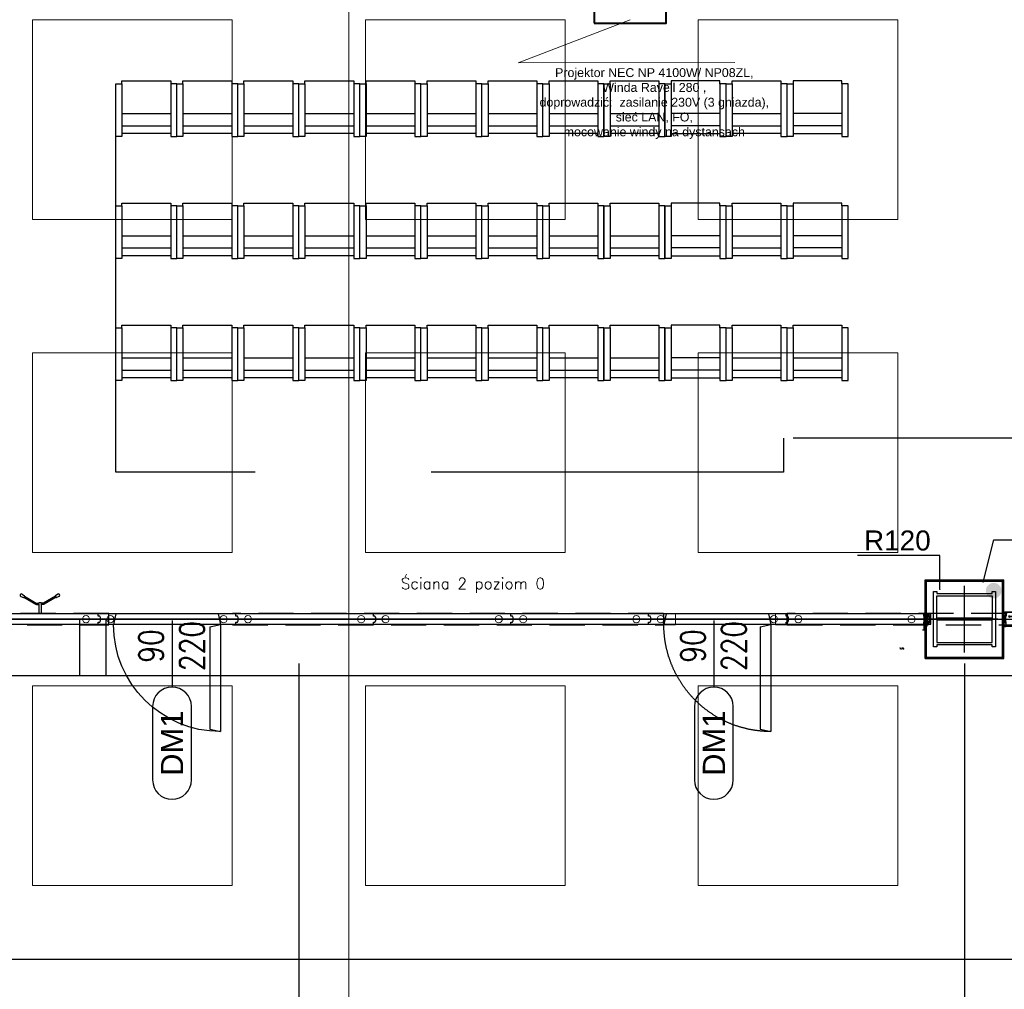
# Model space of a CAD drawing. Header units: centimetres. Extents: x -228435 to 111511, y -89367 to 428125.
# Tile 14 of 216: x -55056 to -46181, y 13665 to 22402. Entities that reach past the tile are written whole.
import ezdxf
from ezdxf.enums import TextEntityAlignment as Align

# ---------------------------------------------------------------- set-up
doc = ezdxf.new("R2010")
doc.units = ezdxf.units.CM
doc.header["$LTSCALE"] = 50
doc.header["$PDMODE"] = 35
doc.header["$PDSIZE"] = 0.1
for name, pattern in [('0_II 10 sal$0$HIDDEN', [9.525, 6.35, -3.175]), ('DASHDOT', [25.4, 12.7, -6.35, 0, -6.35]), ('DASHDOT2', [12.7, 6.35, -3.175, 0, -3.175]), ('DIN_STRICHPUNKT', [10.7, 5, -2.5, 0.7, -2.5]), ('HIDDEN', [9.525, 6.35, -3.175]), ('HIDDEN2', [4.7625, 3.175, -1.5875]), ('HIDDENX2', [19.05, 12.7, -6.35]), ('Kondygnacja +0$0$DASHDOT2', [12.7, 6.35, -3.175, 0, -3.175])]:
    doc.linetypes.add(name, pattern=pattern)
doc.layers.get('0').update_dxf_attribs({"color": 8})
doc.layers.get('DEFPOINTS').update_dxf_attribs({"color": 8})
for name, color, linetype in [('0_II 10 sal$0$ARCH_INFO_ETYK_DRZWI', 8, 'Continuous'), ('0_II 10 sal$0$ARCH_SIEDZENIA', 8, 'Continuous'), ('0_II 10 sal$0$ARCH_STROP', 8, 'Continuous'), ('0_II 10 sal$0$ARCH_WYPOSAŻENIE_INNE', 8, 'Continuous'), ('0_II 10 sal$0$ARCH_ŚCIANY_PRZESUWNE', 8, 'Continuous'), ('0_II 10 sal$0$ARCH_ŚLUSARKA_DRZWI', 8, 'Continuous'), ('3', 8, 'Continuous'), ('ACHSEN', 8, 'DIN_STRICHPUNKT'), ('ARCH_GK', 8, 'Continuous'), ('ARCH_INFO_KŁADY ŚCIAN', 8, 'HIDDEN2'), ('ARCH_INFO_ODPORNOŚĆ OGNIOWA', 8, 'Continuous'), ('ARCH_INFO_OPISY', 8, 'Continuous'), ('ARCH_INFO_OSIE_IST', 8, 'DASHDOT2'), ('ARCH_SZYNY', 8, 'Continuous'), ('HUFCOR', 8, 'Continuous'), ('Hufcor szyny', 8, 'Kondygnacja +0$0$DASHDOT2'), ('Kondygnacja +0$0$ARCH_GK', 8, 'Continuous'), ('Kondygnacja +0$0$ARCH_INFO_ODPORNOŚĆ OGNIOWA', 8, 'Continuous'), ('Kondygnacja +0$0$ARCH_STAL_IST', 8, 'Continuous'), ('Kondygnacja +0$0$ARCH_ŚCIANY_PRZESUWNE', 8, 'Continuous'), ('KÖRPERKANTE', 8, 'Continuous'), ('Osie rzutów$0$ARCH_INFO_OSIE_OPISY_IST', 8, 'Continuous'), ('PANELE', 8, 'Continuous'), ('SCHRAFFUR', 8, 'Continuous'), ('tabela', 8, 'Continuous'), ('VOLL', 8, 'Continuous')]:
    doc.layers.add(name, color=color, linetype=linetype)
for name, color, linetype, lineweight in [('2', 8, 'Continuous', 0), ('_SP KORYTA', 8, 'Continuous', 25), ('ARCH_SUFITY_PODWIESZANE', 8, 'HIDDENX2', 9), ('SYSTEMY AV', 8, 'Continuous', 13), ('Wymiary', 8, 'Continuous', 15)]:
    doc.layers.add(name, color=color, linetype=linetype, lineweight=lineweight)
doc.layers.get('HUFCOR').off()
doc.styles.add('-1 sale konferencyjne$0$Arial', font='ARIAL.TTF')
doc.styles.add('0_II 10 sal$0$Arial', font='ARIAL.TTF')
doc.styles.add('0_II 10 sal$0$Romans', font='Romans.shx')
doc.styles.add('Arial', font='ARIAL.TTF')
doc.styles.add('Kondygnacja +0$0$Arial', font='ARIAL.TTF')
doc.styles.add('Kondygnacja +0$0$Standard', font='txt')
doc.styles.add('Romans', font='Romans.shx')
doc.linetypes.add('SZYNA_LINE', pattern='A,12.7,-7.75,["SZYNA",Standard,S=2.54,R=0,X=-5.95,Y=-1.27],-7.75', length=28.2)
doc.dimstyles.new('Hufcor', dxfattribs={"dimtxt": 10, "dimasz": 5, "dimexe": 2, "dimexo": 5, "dimgap": 5, "dimtad": 1, "dimdec": 4, "dimrnd": 0.25, "dimzin": 12, "dimdsep": 46, "dimtxsty": 'Romans', "dimcen": 0.125, "dimdle": 6.25, "dimclrd": 1, "dimclre": 1, "dimazin": 0, "dimtfac": 1, "dimtdec": 4, "dimtix": 1, "dimtofl": 0, "dimtmove": 2, "dimatfit": 3, "dimldrblk": 'DOT', "dimfxl": 0, "dimtolj": 1, "dimtzin": 0, "dimarcsym": 0})
doc.dimstyles.new('ISO-25', dxfattribs={"dimtxt": 2.5, "dimasz": 2.5, "dimexe": 1.25, "dimexo": 0.625, "dimtad": 1, "dimtxsty": 'Standard', "dimcen": 2.5, "dimadec": 0, "dimazin": 0, "dimtfac": 1, "dimtmove": 0, "dimatfit": 3, "dimfxl": 0, "dimarcsym": 0})
doc.dimstyles.new('Kondygnacja +0$0$ISO-25', dxfattribs={"dimtxt": 2.5, "dimasz": 2.5, "dimexe": 1.25, "dimexo": 0.625, "dimtad": 1, "dimtxsty": 'Kondygnacja +0$0$Standard', "dimcen": 2.5, "dimadec": 0, "dimazin": 0, "dimtfac": 1, "dimtmove": 0, "dimatfit": 3, "dimfxl": 0, "dimarcsym": 0})

# ---------------------------------------------------------------- blocks, each defined once
blk = doc.blocks.new('SU Lampy kwadratowe +0')
at = {"layer": 'ARCH_SUFITY_PODWIESZANE', "ltscale": 2.5}
for points in [[(6620, 6740), (6800, 6740), (6800, 6560), (6620, 6560)], [(6920, 6740), (7100, 6740), (7100, 6560), (6920, 6560)], [(7220, 6740), (7400, 6740), (7400, 6560), (7220, 6560)], [(6620, 6440), (6800, 6440), (6800, 6260), (6620, 6260)], [(6920, 6440), (7100, 6440), (7100, 6260), (6920, 6260)], [(7220, 6440), (7400, 6440), (7400, 6260), (7220, 6260)], [(6620, 6140), (6800, 6140), (6800, 5960), (6620, 5960)], [(6920, 6140), (7100, 6140), (7100, 5960), (6920, 5960)], [(7220, 6140), (7400, 6140), (7400, 5960), (7220, 5960)]]:
    blk.add_lwpolyline(points, close=True, dxfattribs=at)
blk = doc.blocks.new('Linie kładów 0')
at = {"layer": 'ARCH_INFO_KŁADY ŚCIAN', "ltscale": 10, "const_width": 1}
for points in [[(6905.02, 5618.71), (6905.02, 11674.11)], [(6335.35, 5893.45), (11516.81, 5893.45), (11516.81, 6729.9), (13383.93, 6729.9)]]:
    blk.add_lwpolyline(points, dxfattribs=at)
blk = doc.blocks.new('0_II 10 sal$0$T-drzwi_dół-200')
at = {"layer": '0_II 10 sal$0$ARCH_INFO_ETYK_DRZWI'}
blk.add_line((0, 0), (0, -60), dxfattribs=at)
blk.add_lwpolyline([(-17.5, -77.5), (-17.5, -143.68, 1), (17.5, -143.68), (17.5, -77.5, 1)], format="xyb", close=True, dxfattribs=at)
at = {"layer": '0_II 10 sal$0$ARCH_INFO_ETYK_DRZWI', "style": '0_II 10 sal$0$Romans', "width": 0.8}
for tag, p in [('ADS_DRZWI:SZEROKOŚĆ', (-7.91, -23)), ('ADS_DRZWI:WYSOKOŚĆ', (29, -23))]:
    blk.add_attdef(tag, text='', height=22, rotation=90, dxfattribs=at).set_placement(p, align=Align.CENTER)
at = {"layer": '0_II 10 sal$0$ARCH_INFO_ETYK_DRZWI', "color": 1, "style": '0_II 10 sal$0$Arial'}
blk.add_attdef('ADS_DRZWI:ODPORNOŚĆ_OGNIOWA', text='', height=22, dxfattribs=at).set_placement((-0.12, 13.28), align=Align.BOTTOM_CENTER)
at = {"layer": '0_II 10 sal$0$ARCH_INFO_ETYK_DRZWI', "style": '0_II 10 sal$0$Arial'}
blk.add_attdef('ADS_DRZWI:SYMBOL', text='', height=20, rotation=90, dxfattribs=at).set_placement((0, -110.59), align=Align.MIDDLE)
blk = doc.blocks.new('Kondygnacja +0$0$_Dot')
at = {"color": 0, "linetype": 'ByBlock', "lineweight": -2}
blk.add_line((-0.5, 0), (-1, 0), dxfattribs=at)
at = {"color": 0, "linetype": 'ByBlock', "const_width": 0.5}
blk.add_lwpolyline([(-0.25, 0, 1), (0.25, 0, 1)], format="xyb", close=True, dxfattribs=at)
blk = doc.blocks.new('A$C50B549AF')
at = {"layer": 'ARCH_SZYNY', "linetype": 'SZYNA_LINE', "ltscale": 2.5}
for p, q in [((1183.49, 1200.4, 630), (318.99, 1200.4, 630)), ((413.71, 1200.4, 630), (413.71, 1149.75, 630)), ((437.71, 1200.4, 630), (437.71, 1149.75, 630)), ((1246.99, 1200.4, 630), (2383.49, 1200.4, 630)), ((335.71, 1149.75, -614.35), (2332.85, 1149.75, -421.75))]:
    blk.add_line(p, q, dxfattribs=at)
blk = doc.blocks.new('*U520')
at = {"layer": 'PANELE'}
for points in [[(0, 0), (0, -21), (-14, -21)], [(0, 0), (1240, 0)], [(1240, 0), (1240, -21), (1226, -21)], [(-14, -76), (0, -76), (0, -97)], [(1226, -76), (1240, -76), (1240, -97)], [(0, -97), (1240, -97)]]:
    blk.add_lwpolyline(points, dxfattribs=at)
for centre in [(23.5, -48.5), (1263.5, -48.5)]:
    blk.add_arc(centre, 46.5, 143.75628, 216.24372, dxfattribs=at)
at = {"layer": 'Wymiary'}
for centre in [(110, -48.5), (1130, -48.5)]:
    blk.add_circle(centre, 32, dxfattribs=at)
blk = doc.blocks.new('drzwi')
at = {"linetype": 'HIDDEN', "ltscale": 20}
for p, q in [((158, 97), (138, 0)), ((158, 97), (1082, 97)), ((1082, 97), (1102, 0)), ((138, 0), (1102, 0)), ((235, -20), (138, 0)), ((138, 0), (138, -964)), ((235, -20), (235, -944)), ((235, -944), (138, -964))]:
    blk.add_line(p, q, dxfattribs=at)
blk.add_arc((138, 0), 964, 270, 0, dxfattribs=at)
blk = doc.blocks.new('BEDIENHEBEL')
at = {"layer": 'KÖRPERKANTE'}
for p, q in [((-10, -85), (-10, 0)), ((-10, 0), (10, 0)), ((10, -85), (10, 0)), ((-145.3, -148.8), (-38.2, -87)), ((-30.7, -85), (-10, -85)), ((30.7, -85), (10, -85)), ((145.3, -148.8), (38.2, -87)), ((-172.8, -156.1), (-147.6, -146.7)), ((-160.3, -177.7), (-139.6, -160.6)), ((-139.3, -159.2), (-146.3, -147.1)), ((-140.3, -157.5), (-33.2, -95.7)), ((-30.7, -95), (-10, -95)), ((-10, -95), (-10, -100)), ((-10, -100), (10, -100)), ((30.7, -95), (10, -95)), ((10, -95), (10, -100)), ((140.3, -157.5), (33.2, -95.7)), ((139.3, -159.2), (146.3, -147.1)), ((160.3, -177.7), (139.6, -160.6)), ((172.8, -156.1), (147.6, -146.7))]:
    blk.add_line(p, q, dxfattribs=at)
for centre, radius, start, end in [((-30.7, -100), 15, 90, 120), ((-15.2, -90), 7.25, 316.39718, 43.60282), ((15.2, -90), 7.25, 136.39718, 223.60282), ((30.7, -100), 15, 60, 90), ((-166.6, -166.9), 12.5, 120, 300), ((-147.1, -147.6), 1, 30, 120), ((-140.1, -159.7), 1, 300, 30), ((-30.7, -100), 5, 90, 120), ((30.7, -100), 5, 60, 90), ((140.1, -159.7), 1, 150, 240), ((147.1, -147.6), 1, 60, 150), ((166.6, -166.9), 12.5, 240, 60)]:
    blk.add_arc(centre, radius, start, end, dxfattribs=at)
blk = doc.blocks.new('*U524')
at = {"layer": 'PANELE'}
for points in [[(0, 0), (0, -21), (-14, -21)], [(0, 0), (1000, 0)], [(810, -97), (810, -112), (1000, -112), (1000, 15), (810, 15), (810, 0)], [(-14, -76), (0, -76), (0, -97)], [(0, -97), (1000, -97)]]:
    blk.add_lwpolyline(points, dxfattribs=at)
blk.add_arc((23.5, -48.5), 46.5, 143.75628, 216.24372, dxfattribs=at)
at = {"layer": 'Wymiary'}
for centre in [(110, -48.5), (890, -48.5)]:
    blk.add_circle(centre, 32, dxfattribs=at)
at = {"layer": 'PANELE'}
blk.add_blockref('BEDIENHEBEL', (525, -97), dxfattribs=at)
blk = doc.blocks.new('cahbir 0')
at = {"layer": '_SP KORYTA'}
h = blk.add_hatch(color=256, dxfattribs=at)
edge = h.paths.add_edge_path()
edge.add_arc((-6063.73, 1345.66), 7, 0, 360)
blk = doc.blocks.new('*D669')
at = {"layer": 'DEFPOINTS', "color": 0, "lineweight": 40}
for p in [(-46907.8, 17048.5, 6300), (-46895, 17050, 6300), (-46895, 16900.1)]:
    blk.add_point(p, dxfattribs=at)
at = {"layer": 'Kondygnacja +0$0$ARCH_ŚCIANY_PRZESUWNE', "color": 1, "lineweight": -2}
for p, q in [((-46907.8, 17043.5), (-46907.8, 16898.1)), ((-46895, 17045), (-46895, 16898.1)), ((-46912.8, 16900.1), (-46917.8, 16900.1)), ((-46890, 16900.1), (-46885, 16900.1))]:
    blk.add_line(p, q, dxfattribs=at)
at = {"layer": 'Kondygnacja +0$0$ARCH_ŚCIANY_PRZESUWNE', "color": 1, "lineweight": 40}
for points in [[(-46912.8, 16901), (-46912.8, 16899.3), (-46907.8, 16900.1)], [(-46890, 16901), (-46890, 16899.3), (-46895, 16900.1)]]:
    blk.add_solid(points, dxfattribs=at)
at = {"layer": 'Kondygnacja +0$0$ARCH_ŚCIANY_PRZESUWNE', "color": 0, "insert": (-47106, 16735.4), "char_height": 10, "attachment_point": 5, "style": 'Romans'}
blk.add_mtext('\\A1;12.75', dxfattribs=at)
blk = doc.blocks.new('_Dot')
at = {"color": 0, "linetype": 'ByBlock', "lineweight": -2}
blk.add_line((-0.5, 0), (-1, 0), dxfattribs=at)
at = {"color": 0, "linetype": 'ByBlock', "const_width": 0.5}
blk.add_lwpolyline([(-0.25, 0, 1), (0.25, 0, 1)], format="xyb", close=True, dxfattribs=at)
blk = doc.blocks.new('0_II 10 sal$0$Miejsce_siedzące_2d')
at = {"color": 0, "linetype": 'ByBlock', "lineweight": -2}
for p, q in [((-26.4, 27.1), (26.4, 27.1)), ((-26.4, 12.5), (26.4, 12.5))]:
    blk.add_line(p, q, dxfattribs=at)
for points in [[(-26.4, 62.7), (-26.4, 0), (-33, 0), (-33, 62.7), (-26.4, 62.7), (-26.4, 66), (26.4, 66), (26.4, 62.7), (26.4, 0), (33, 0), (33, 62.7), (26.4, 62.7)], [(26.4, 3.3), (-26.4, 3.3)]]:
    blk.add_lwpolyline(points, dxfattribs=at)
blk = doc.blocks.new('VERT-NEU')
at = {"layer": 'KÖRPERKANTE'}
for p, q in [((-24.5, 48.4), (-36.3, 48.4)), ((-36.3, 48.4), (-36.3, 46.1)), ((-33.5, 46.1), (-36.3, 46.1)), ((-36.3, 31), (-33.5, 31)), ((-36.3, 28.6), (-36.3, 31)), ((-20.8, 28.6), (-36.3, 28.6)), ((-33.5, 31), (-33.5, 46.1)), ((-30.3, 46), (-30.3, 33)), ((-24.5, 46), (-30.3, 46)), ((-30.3, 33), (-6.4, 33)), ((-23.3, 47.2), (-23.3, 47.2)), ((-13.1, 20.8), (-20.8, 28.6)), ((-14.2, 25.2), (-11.4, 22.4)), ((-8.6, 28.6), (-12.8, 28.6)), ((-11.4, 20.8), (-11.5, 20.8)), ((-8.1, 19.5), (-8.1, 28.1)), ((0, 25.5), (-6.4, 33)), ((-6.1, 19.5), (-6.1, 25.8)), ((-5.3, 26.1), (-3.2, 24)), ((-3.2, 24), (-3.2, 0)), ((-3.2, -24), (-3.2, 0)), ((7, 25.5), (0, 25.5)), ((0, 23.2), (0, 0)), ((0, 23.2), (5.5, 23.2)), ((0, -23.2), (0, 0)), ((5.5, 20.9), (5.5, 23.2)), ((7.8, 20.9), (5.5, 20.9)), ((7.8, 24.8), (7.8, 20.9)), ((-20.8, -28.6), (-36.3, -28.6)), ((-36.3, -28.6), (-36.3, -31)), ((-36.3, -31), (-33.5, -31)), ((-36.3, -46.1), (-36.3, -48.4)), ((-33.5, -46.1), (-36.3, -46.1)), ((-24.5, -48.4), (-36.3, -48.4)), ((-33.5, -31), (-33.5, -46.1)), ((-30.3, -33), (-6.4, -33)), ((-30.3, -46), (-30.3, -33)), ((-24.5, -46), (-30.3, -46)), ((-23.3, -47.2), (-23.3, -47.2)), ((-13.1, -20.8), (-20.8, -28.6)), ((-14.2, -25.2), (-11.4, -22.4)), ((-8.6, -28.6), (-12.8, -28.6)), ((-8.1, -19.5), (-8.1, -28.1)), ((-6.4, -33), (0, -25.5)), ((-6.1, -19.5), (-6.1, -25.8)), ((-5.3, -26.1), (-3.2, -24)), ((0, -23.2), (5.5, -23.2)), ((7, -25.5), (0, -25.5)), ((7.8, -20.9), (5.5, -20.9)), ((5.5, -20.9), (5.5, -23.2)), ((7.8, -24.8), (7.8, -20.9))]:
    blk.add_line(p, q, dxfattribs=at)
at = {"layer": 'KÖRPERKANTE', "linetype": 'ByBlock'}
for p, q in [((2, -23.2), (3.1, -23.2)), ((2, -25.5), (3.1, -25.5))]:
    blk.add_line(p, q, dxfattribs=at)
at = {"layer": 'KÖRPERKANTE'}
for centre, radius, start, end in [((-24.5, 47.2), 1.2, 360, 90), ((-24.5, 47.2), 1.2, 270, 360), ((-12.8, 26.6), 2, 90, 225), ((-12.3, 21.6), 1.12, 225, 315), ((-12.2, 21.6), 1.12, 315, 45), ((-8.6, 28.1), 0.5, 360, 90), ((-7.1, 19.5), 1, 180, 360), ((-5.6, 25.8), 0.5, 45, 180), ((7, 24.8), 0.762, 0, 90), ((-24.5, -47.2), 1.2, 0, 90), ((-24.5, -47.2), 1.2, 270, 0), ((-12.8, -26.6), 2, 135, 270), ((-12.3, -21.6), 1.12, 45, 135), ((-12.2, -21.6), 1.12, 315, 45), ((-8.6, -28.1), 0.5, 270, 0), ((-7.1, -19.5), 1, 0, 180), ((-5.6, -25.8), 0.5, 180, 315), ((7, -24.8), 0.762, 270, 0)]:
    blk.add_arc(centre, radius, start, end, dxfattribs=at)
blk = doc.blocks.new('hufcor detal 1')
at = {"layer": 'VOLL'}
h = blk.add_hatch(color=256, dxfattribs=at)
h.paths.add_polyline_path([(-5.8, -6.1), (-5.8, -3.2, 0.427595), (-6.4, -2.6, 0.427595), (-7, -3.2), (-7, -6.4), (-5.5, -10.4, -0.519458), (-5.6, -10.6), (-6.5, -10.6, 0.414214), (-7, -11.1), (-7, -16.5), (-5.9, -16.5), (-5.9, -11.5), (-4.7, -11.5), (-4.7, -12.6), (-4.1, -12.6), (-4.1, -10.9)])
h.paths.add_polyline_path([(-5.9, -16.5), (-7, -16.5), (-7, -21.9, 0.414214), (-6.5, -22.4), (-5.6, -22.4, -0.519458), (-5.5, -22.6), (-7, -26.6), (-7, -29.8, 0.427595), (-6.4, -30.4, 0.427595), (-5.8, -29.8), (-5.8, -26.9), (-4.1, -22.1), (-4.1, -20.4), (-4.7, -20.4), (-4.7, -21.5), (-5.9, -21.5)])
at = {"layer": 'ACHSEN', "ltscale": 5}
blk.add_line((261.6, -16.5), (-60.4, -16.5), dxfattribs=at)
at = {"layer": 'ARCH_GK', "linetype": 'Continuous', "lineweight": -3}
blk.add_line((0, 0), (-6.2, 0), dxfattribs=at)
for points in [[(-10, 0), (0, 0)], [(-6.2, 17.9), (-3.7, 17.9), (-3.3, 19.6), (-3.1, 17.9)], [(-6.2, 0), (-6.2, 17.9)], [(0, 17.9), (-2.5, 17.9), (-2.8, 16.1), (-3.1, 17.9)], [(0, 0), (0, 17.9)], [(-6.2, -33), (-6.2, -50.9)], [(0, -33), (0, -50.9)], [(-6.2, -50.9), (-3.7, -50.9), (-3.3, -52.6), (-3.1, -50.9)], [(0, -50.9), (-2.5, -50.9), (-2.8, -49.1), (-3.1, -50.9)]]:
    blk.add_lwpolyline(points, dxfattribs=at)
at = {"layer": 'KÖRPERKANTE'}
for p, q in [((-7, -3.2), (-7, -6.4)), ((-5.5, -10.4), (-7, -6.4)), ((-7, -11.1), (-7, -21.9)), ((-7, -26.6), (-5.5, -22.6)), ((-7, -29.8), (-7, -26.6)), ((-6.5, -10.6), (-5.6, -10.6)), ((-6.5, -22.4), (-5.6, -22.4)), ((-6.4, -2.6), (-6.4, -2.6)), ((-6.4, -30.4), (-6.4, -30.4)), ((-5.9, -11.5), (-5.9, -21.5)), ((-4.7, -11.5), (-5.9, -11.5)), ((-5.9, -21.5), (-4.7, -21.5)), ((-5.8, -3.2), (-5.8, -6.1)), ((-5.8, -6.1), (-4.1, -10.9)), ((-4.1, -22.1), (-5.8, -26.9)), ((-5.8, -29.8), (-5.8, -26.9)), ((-4.7, -12.6), (-4.7, -11.5)), ((-4.1, -12.6), (-4.7, -12.6)), ((-4.1, -20.4), (-4.7, -20.4)), ((-4.7, -21.5), (-4.7, -20.4)), ((-4.1, -12.6), (-4.1, -10.9)), ((-4.1, -22.1), (-4.1, -20.4))]:
    blk.add_line(p, q, dxfattribs=at)
for centre, radius, start, end in [((-6.4, -3.2), 0.55, 90, 180), ((-6.5, -11.1), 0.55, 90, 180), ((-6.5, -21.9), 0.55, 180, 270), ((-6.4, -29.8), 0.55, 180, 270), ((-6.4, -3.2), 0.55, 0, 90), ((-6.4, -29.8), 0.55, 270, 0), ((-5.6, -10.5), 0.1, 270, 19.8), ((-5.6, -22.5), 0.1, 340.2, 90)]:
    blk.add_arc(centre, radius, start, end, dxfattribs=at)
at = {"layer": 'VOLL'}
for p, q in [((3.9, 6.5), (3.9, 0.5)), ((3.9, -39.5), (3.9, -33.5))]:
    blk.add_line(p, q, dxfattribs=at)
at = {"layer": 'VOLL', "xscale": -0.5, "yscale": 0.5000000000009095, "zscale": 0.5000000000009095}
blk.add_blockref('VERT-NEU', (-11.2, -16.5), dxfattribs=at)
blk = doc.blocks.new('CLOSURE')
at = {"color": 7, "linetype": 'Continuous'}
for p, q in [((-2.3, 0), (-9.1, 0)), ((-2.3, 0), (-1.6, -0.7)), ((-10.3, -1.2), (-10.3, -2.5)), ((-10.3, -33.9), (-10.3, -40.3)), ((-9.3, -3.5), (-7.7, -3.5)), ((-7.8, -32.9), (-9.3, -32.9)), ((-9.3, -41.3), (-3.3, -41.3)), ((-7.9, -6.6), (-8.3, -6.6)), ((-8.2, -29.8), (-7.8, -29.8)), ((-7.9, -38.9), (-7.9, -36.5)), ((-7.9, -36.5), (177.3, -36.5)), ((-3.3, -38.9), (-7.9, -38.9)), ((-2.4, -12.1), (-2.4, -17.2)), ((-2.4, -17.2), (-1.4, -18.2)), ((-1.4, -18.2), (-2.4, -19.2)), ((-2.4, -19.2), (-2.4, -24.4)), ((-2.3, -40.3), (-2.3, -39.9)), ((-1.6, -0.7), (-1.6, -2.2)), ((-0.6, -3.2), (0, -3.2)), ((0, -29.1), (0, -3.2)), ((0, -34.1), (0, -32.1)), ((150.3, -34.1), (0, -34.1)), ((5.5, -30.1), (1, -30.1)), ((1, -31.1), (5.5, -31.1)), ((6, -30.6), (6, -30.6)), ((146.2, -30.5), (146.2, -30.6)), ((153, -30), (146.7, -30)), ((146.7, -31.1), (151, -31.1)), ((153.5, -31.2), (153.5, -30.5)), ((155.9, -30.5), (155.9, -31.2)), ((162.8, -34.1), (159.1, -34.1)), ((166, -31.2), (166, -30.5)), ((168.4, -30.5), (168.4, -31.2)), ((178.7, -34.1), (171.6, -34.1)), ((171.7, -39.9), (171.7, -40.3)), ((177.3, -38.9), (172.7, -38.9)), ((172.7, -41.3), (178.7, -41.3)), ((177.3, -36.5), (177.3, -38.9)), ((179.7, -40.3), (179.7, -35.1))]:
    blk.add_line(p, q, dxfattribs=at)
for centre, radius, start, end in [((-9.1, -1.2), 1.2, 90, 180), ((-9.3, -2.5), 1, 180, 270), ((-9.3, -33.9), 1, 90, 180), ((-9.3, -40.3), 1, 180, 270), ((-8.3, -7.6), 1, 90, 217.57521), ((-8.2, -28.8), 1, 140.52424, 270), ((-5.1, -5.1), 5.01, 217.57521, 275.73034), ((-5.1, -31.3), 5.01, 84.26986, 140.52424), ((-7.9, -7.6), 1, 40.70803, 90), ((-7.8, -28.8), 1, 270, 317.15636), ((-7.8, -33.9), 1, 42.84364, 90), ((-7.7, -2.5), 1, 270, 314.94418), ((-5.1, -5.1), 2.75, 220.70803, 134.94418), ((-5.1, -31.3), 2.75, 222.84364, 137.15636), ((-4.4, -12.1), 2, 0, 95.73034), ((-4.4, -24.4), 2, 264.26986, 0), ((-3.3, -39.9), 1, 0, 90), ((-3.3, -40.3), 1, 270, 0), ((-0.6, -2.2), 1, 180, 270), ((1, -29.1), 1, 180, 270), ((1, -32.1), 1, 90, 180), ((5.5, -30.6), 0.5, 0, 90), ((5.5, -30.6), 0.5, 270, 0), ((146.7, -30.5), 0.5, 90, 180), ((146.7, -30.6), 0.5, 180, 270), ((150.3, -33.1), 1, 270, 3.26413), ((151, -31.6), 0.5, 341.31431, 90), ((154.7, -32.8), 3.4, 161.31431, 183.26413), ((154.7, -32.8), 1.75, 143.1301, 36.8699), ((153, -30.5), 0.5, 0, 90), ((152.5, -31.2), 1, 323.1301, 0), ((156.4, -30.5), 0.5, 54.1117, 180), ((156.9, -31.2), 1, 180, 216.8699), ((154.7, -32.8), 3.4, 356.73587, 54.1117), ((159.1, -33.1), 1, 176.73587, 270), ((162.8, -33.1), 1, 270, 3.26413), ((167.2, -32.8), 3.4, 125.8883, 183.26413), ((165.5, -30.5), 0.5, 0, 125.8883), ((167.2, -32.8), 1.75, 143.1301, 36.8699), ((165, -31.2), 1, 323.1301, 0), ((168.9, -30.5), 0.5, 54.1117, 180), ((169.4, -31.2), 1, 180, 216.8699), ((167.2, -32.8), 3.4, 356.73587, 54.1117), ((171.6, -33.1), 1, 176.73587, 270), ((172.7, -39.9), 1, 90, 180), ((172.7, -40.3), 1, 180, 270), ((178.7, -35.1), 1, 0, 90), ((178.7, -40.3), 1, 270, 0)]:
    blk.add_arc(centre, radius, start, end, dxfattribs=at)
blk = doc.blocks.new('hufcor detal 2')
at = {"layer": 'SCHRAFFUR'}
h = blk.add_hatch(dxfattribs=at)
h.set_pattern_fill('ANSI34', color=256, scale=10, style=0)
h.set_pattern_definition([(45, (-9731.639, 331.908), (-5.303301, 5.303301), []), (45, (-9729.871, 331.908), (-5.303301, 5.303301), []), (45, (-9728.1034, 331.908), (-5.303301, 5.303301), []), (45, (-9726.3356, 331.908), (-5.303301, 5.303301), [])])
h.paths.add_polyline_path([(-4.1, 11.6), (-8.1, 11.6), (-8.1, 0.6), (-4.1, 0.6)])
h.paths.add_polyline_path([(-4.1, 0.6), (-8.1, 0.6), (-8.1, -10.4), (-4.1, -10.4)])
at = {"layer": 'VOLL'}
for points in [[(-5.3, 30), (-97.9, 30), (-97.9, 31.2), (-5.3, 31.2)], [(-5.3, -29.9), (-5.3, -28.7), (-97.9, -28.7), (-97.9, -29.9)]]:
    blk.add_hatch(color=256, dxfattribs=at).paths.add_polyline_path(points)
at = {"layer": '2'}
for p, q in [((-96.6, 25.3), (-96.6, 25.2)), ((-93.3, 27.5), (-93.5, 26.6)), ((-92.7, 27.4), (-93, 26.3)), ((-86.8, 27.4), (-86.5, 26.3)), ((-86.2, 27.5), (-86, 26.6)), ((-82.9, 25.3), (-82.9, 25.2))]:
    blk.add_line(p, q, dxfattribs=at)
for centre, radius, start, end in [((-96.5, 25.2), 0.15, 81.6479, 164.0608), ((-96.5, 25.2), 0.15, 164.0608, 254.4521), ((-95.7, 27.8), 2.49, 252.0018, 332.2702), ((-95.4, 27.5), 2.67, 245.6965, 334.3626), ((-92.9, 28.1), 0.8, 285.0434, 236.2841), ((-86.6, 28.1), 0.8, 303.7159, 254.9566), ((-84.1, 27.5), 2.67, 205.6374, 294.3035), ((-83.8, 27.8), 2.49, 207.7298, 287.9982), ((-83, 25.2), 0.15, 15.9392, 98.3521), ((-83, 25.2), 0.15, 285.5479, 15.9392)]:
    blk.add_arc(centre, radius, start, end, dxfattribs=at)
at = {"layer": '3'}
for centre, radius, start, end in [((-11.1, -0.1), 11.1, 308.9452, 51.0548), ((-11, -0.1), 10.6, 310.6017, 49.3983)]:
    blk.add_arc(centre, radius, start, end, dxfattribs=at)
at = {"layer": 'ACHSEN', "ltscale": 5}
blk.add_line((53.1, 0.6), (-268.8, 0.6), dxfattribs=at)
at = {"layer": 'ARCH_GK', "linetype": 'Continuous', "lineweight": -3}
for p, q in [((0.3, 17.1), (0.3, 35)), ((0.3, 35), (0.3, -33.7))]:
    blk.add_line(p, q, dxfattribs=at)
for points in [[(0.3, 35), (2.7, 35), (3, 36.7), (3.3, 35)], [(6.4, 35), (3.9, 35), (3.5, 33.3), (3.3, 35)], [(6.3, 17.1), (6.3, 35)], [(6.3, 35), (6.3, -33.7)], [(0.3, -33.7), (2.7, -33.7), (3, -35.5), (3.3, -33.7)], [(6.4, -33.7), (3.9, -33.7), (3.5, -32), (3.3, -33.7)]]:
    blk.add_lwpolyline(points, dxfattribs=at)
at = {"layer": 'VOLL'}
for p, q in [((-96.8, 31.2), (-6.5, 31.2)), ((-8.1, 11.6), (-8.1, -10.4)), ((-8.1, 11.6), (-4.1, 11.6)), ((-4.1, 11.6), (-4.1, -10.4)), ((-48.1, -6.8), (-53, -10.2)), ((-48.1, -13.6), (-53, -10.2)), ((-48.1, -9.2), (-48.1, -6.8)), ((-48.1, -9.2), (-23.8, -9.2)), ((-48.1, -11.2), (-23.8, -11.2)), ((-48.1, -11.2), (-48.1, -13.6)), ((-23.8, -6.8), (-18.8, -10.2)), ((-23.8, -9.2), (-23.8, -6.8)), ((-23.8, -13.6), (-18.8, -10.2)), ((-23.8, -11.2), (-23.8, -13.6)), ((-8.1, -10.4), (-4.1, -10.4))]:
    blk.add_line(p, q, dxfattribs=at)
for points in [[(-3, 27.1), (-5.7, 27.1, -7.740139), (-5.7, 27.7), (-3, 27.7, -0.445604), (-3, 14), (-5.7, 14, -7.740139), (-5.7, 14.6), (-3, 14.6, 0.483874)], [(-3, -25.9), (-5.7, -25.9, 7.740139), (-5.7, -26.4), (-3, -26.4, 0.445604), (-3, -12.7), (-5.7, -12.7, 7.740139), (-5.7, -13.3), (-3, -13.3, -0.406168)]]:
    blk.add_lwpolyline(points, format="xyb", close=True, dxfattribs=at)
blk.add_lwpolyline([(-97.9, -28.7), (-5.3, -28.7), (-5.3, -29.9), (-97.9, -29.9)], close=True, dxfattribs=at)
at = {"layer": 'VOLL', "xscale": 0.5, "yscale": 0.5000000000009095, "zscale": 0.5000000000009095, "rotation": 180}
blk.add_blockref('CLOSURE', (-9.3, 11.7), dxfattribs=at)
at = {"layer": 'VOLL', "xscale": -0.5, "yscale": 0.5000000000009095, "zscale": 0.5000000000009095}
blk.add_blockref('CLOSURE', (-9.3, -10.4), dxfattribs=at)
blk = doc.blocks.new('A$C6FE60D27')
at = {"linetype": 'ByBlock', "ltscale": 5}
for p, q in [((2, 106.1), (0, 96.4)), ((2, 106.1), (94.4, 106.1)), ((94.4, 106.1), (96.4, 96.4)), ((0, 96.4), (96.4, 96.4)), ((9.7, 94.4), (0, 96.4)), ((0, 96.4), (0, 0)), ((9.7, 94.4), (9.7, 2)), ((9.7, 2), (0, 0))]:
    blk.add_line(p, q, dxfattribs=at)
blk.add_arc((0, 96.4), 96.4, 270, 0, dxfattribs=at)
blk = doc.blocks.new('Osie rzutów')
at = {"layer": 'ARCH_INFO_OSIE_IST', "ltscale": 10}
for p, q in [((6860, 12510), (6860, 4623.26)), ((7460, 12510), (7460, 4623.26)), ((7460, 6170), (7460, 6230)), ((4436.04, 6200), (15156.54, 6200)), ((7490, 6200), (7430, 6200))]:
    blk.add_line(p, q, dxfattribs=at)

msp = doc.modelspace()

# ---------------------------------------------------------------- linework, layer by layer
at = {"layer": '0_II 10 sal$0$ARCH_WYPOSAŻENIE_INNE', "linetype": '0_II 10 sal$0$HIDDEN', "ltscale": 10, "elevation": 7230}
msp.add_lwpolyline([(-54189.42803, 18325.58237), (-54189.42803, 36150.00781), (-48370.0026, 36150.00781), (-48370.0026, 36150.00781), (-44940.0026, 36150.00781), (-44940.0026, 36150.00781), (-36690.0026, 36150.00781), (-36690.0026, 36150.00781), (-35865.0026, 36150.00781), (-35865.57717, 30630.58237), (-36170.57717, 30630.58237), (-36170.57717, 27369.43324), (-35865.57717, 27369.43324), (-35865.57717, 18630.58237), (-36170.57717, 18630.58237), (-36170.57717, 18325.58237), (-44909.42803, 18325.58237), (-44909.42803, 18630.58237), (-48170.57717, 18630.58237), (-48170.57717, 18325.58237)], close=True, dxfattribs=at)
at = {"layer": '0_II 10 sal$0$ARCH_ŚCIANY_PRZESUWNE', "linetype": '0_II 10 sal$0$HIDDEN', "lineweight": -3}
for p, q in [((-54253, 16950, -5670), (-54253, 17050, -5670)), ((-49253, 17050, -5670), (-53137, 17050, -5670)), ((-49253, 17050, -5670), (-49253, 16950, -5670)), ((-48137, 16950, -5670), (-48137, 17050, -5670)), ((-53137, 16950, -5670), (-49253, 16950, -5670))]:
    msp.add_line(p, q, dxfattribs=at)
at = {"layer": '0_II 10 sal$0$ARCH_ŚCIANY_PRZESUWNE', "linetype": '0_II 10 sal$0$HIDDEN', "lineweight": -3, "elevation": 630}
for points in [[(-54253, 17050), (-55465, 17050), (-55465, 16950), (-54253, 16950)], [(-48137, 16950), (-44733, 16950), (-44733, 17050), (-48137, 17050)]]:
    msp.add_lwpolyline(points, close=True, dxfattribs=at)
at = {"layer": '0_II 10 sal$0$ARCH_ŚLUSARKA_DRZWI', "linetype": '0_II 10 sal$0$HIDDEN', "lineweight": 5, "elevation": -5670}
for points in [[(-49145, 17050), (-49253, 17050), (-49253, 16950), (-49145, 16950)], [(-48245, 17050), (-48137, 17050), (-48137, 16950), (-48245, 16950)]]:
    msp.add_lwpolyline(points, close=True, dxfattribs=at)
at = {"layer": 'Kondygnacja +0$0$ARCH_GK', "elevation": 630}
for points in [[(-46895, 17050), (-46895, 17355)], [(-46895, 17355), (-46490, 17355)], [(-46895, 17342.5), (-46490, 17342.5)], [(-46882.5, 17050), (-46882.5, 17342.5)], [(-46490, 17355), (-46185, 17355)], [(-46490, 17342.5), (-46197.5, 17342.5)], [(-46197.5, 17050), (-46197.5, 17355)], [(-46185, 17050), (-46185, 17355)], [(-46895, 16645), (-46895, 16950)], [(-46882.5, 16645), (-46882.5, 16950)], [(-46197.5, 16657.5), (-46197.5, 16950)], [(-46185, 16645), (-46185, 16950)], [(-46895, 16645), (-46185, 16645)], [(-46882.5, 16657.5), (-46185, 16657.5)]]:
    msp.add_lwpolyline(points, dxfattribs=at)
at = {"layer": 'Kondygnacja +0$0$ARCH_STAL_IST', "elevation": 630}
for points in [[(-46820, 16750), (-46820, 17250), (-46790, 17250), (-46790, 17230), (-46290, 17230), (-46290, 17250), (-46260, 17250), (-46260, 16750), (-46290, 16750), (-46290, 16770), (-46790, 16770), (-46790, 16750)], [(-46290, 17010), (-46790, 17010), (-46790, 17210), (-46290, 17210)], [(-46790, 16790), (-46290, 16790), (-46290, 16990), (-46790, 16990)]]:
    msp.add_lwpolyline(points, close=True, dxfattribs=at)
at = {"layer": 'Kondygnacja +0$0$ARCH_ŚCIANY_PRZESUWNE', "elevation": 630}
for points in [[(-46895, 16954.5007), (-46842.5, 16954.5007), (-46842.5, 17045.4993), (-46895, 17045.4993)], [(-46895, 16967.0007), (-46855, 16967.0007), (-46855, 17032.9993), (-46895, 17032.9993)]]:
    msp.add_lwpolyline(points, dxfattribs=at)
at = {"layer": 'SYSTEMY AV'}
for q in [(-49552.82, 22401.6, 630), (-48608.61678, 22014.59377, 630)]:
    msp.add_line((-50562.61188, 22013.86878, 630), q, dxfattribs=at)
at = {"layer": 'SYSTEMY AV', "lineweight": 40, "elevation": 630}
msp.add_lwpolyline([(-49877.82, 22369.6), (-49227.82, 22369.6), (-49227.82, 23119.6), (-49877.82, 23119.6)], close=True, dxfattribs=at)

# ---------------------------------------------------------------- block references
at = {"xscale": 10, "yscale": 10, "zscale": 10}
msp.add_blockref('cahbir 0', (14360, 3800.00982, 630), dxfattribs=at)
at = {"rotation": 180}
for name, p in [('*U524', (-54347.81942, 16951.52357, 630)), ('*U520', (-53107.81942, 16951.52357, 630)), ('*U520', (-51867.81942, 16951.52357, 630)), ('*U520', (-50627.81942, 16951.52357, 630)), ('*U520', (-49387.81942, 16951.52357, 630)), ('*U520', (-48147.81942, 16951.52357, 630)), ('*U520', (-46907.81942, 16951.52357, 630))]:
    msp.add_blockref(name, p, dxfattribs=at)
at = {"layer": '0_II 10 sal$0$ARCH_SIEDZENIA', "linetype": 'Continuous', "lineweight": -3, "yscale": 7.571168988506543, "zscale": 10}
for p, xscale in [((-53914.42803, 21350, 7230), 8.328285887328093), ((-53364.42803, 21350, 7230), 8.328285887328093), ((-52814.42803, 21350, 7230), 8.328285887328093), ((-52264.42803, 21350, 7230), 8.328285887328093), ((-51714.42803, 21350, 7230), 8.328285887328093), ((-51164.42803, 21350, 7230), 8.328285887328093), ((-50614.42803, 21350, 7230), 8.328285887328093), ((-50064.42803, 21350, 7230), 8.328285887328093), ((-49514.42803, 21350, 7230), 8.328285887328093), ((-48964.42803, 21350, 7230), -8.328285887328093), ((-48414.42803, 21350, 7230), 8.328285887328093), ((-47864.42803, 21350, 7230), -8.328285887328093), ((-53914.42803, 20250, 7230), 8.328285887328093), ((-53364.42803, 20250, 7230), 8.328285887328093), ((-52814.42803, 20250, 7230), 8.328285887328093), ((-52264.42803, 20250, 7230), 8.328285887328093), ((-51714.42803, 20250, 7230), 8.328285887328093), ((-51164.42803, 20250, 7230), 8.328285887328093), ((-50614.42803, 20250, 7230), 8.328285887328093), ((-50064.42803, 20250, 7230), 8.328285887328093), ((-49514.42803, 20250, 7230), 8.328285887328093), ((-48964.42803, 20250, 7230), -8.328285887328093), ((-48414.42803, 20250, 7230), 8.328285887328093), ((-47864.42803, 20250, 7230), -8.328285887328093), ((-53914.42803, 19150, 7230), 8.328285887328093), ((-53364.42803, 19150, 7230), 8.328285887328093), ((-52814.42803, 19150, 7230), 8.328285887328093), ((-52264.42803, 19150, 7230), 8.328285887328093), ((-51714.42803, 19150, 7230), 8.328285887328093), ((-51164.42803, 19150, 7230), 8.328285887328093), ((-50614.42803, 19150, 7230), 8.328285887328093), ((-50064.42803, 19150, 7230), 8.328285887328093), ((-49514.42803, 19150, 7230), 8.328285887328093), ((-48964.42803, 19150, 7230), -8.328285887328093), ((-48414.42803, 19150, 7230), 8.328285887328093), ((-47864.42803, 19150, 7230), 8.328285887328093)]:
    msp.add_blockref('0_II 10 sal$0$Miejsce_siedzące_2d', p, dxfattribs=dict(at, xscale=xscale))
at = {"layer": '0_II 10 sal$0$ARCH_STROP', "linetype": 'Continuous', "lineweight": -3}
ref = msp.add_blockref('0_II 10 sal$0$T-drzwi_dół-200', (-53682.40028, 16988.33089, -5670), dxfattribs=dict(at, xscale=10, yscale=10, zscale=10))
ref.add_attrib('ADS_DRZWI:WYSOKOŚĆ', '220', dxfattribs={"layer": '0_II 10 sal$0$ARCH_INFO_ETYK_DRZWI', "height": 220, "rotation": 90, "style": '0_II 10 sal$0$Romans', "width": 0.8}).set_placement((-53392.40028, 16758.33089, -5670), align=Align.CENTER)
ref.add_attrib('ADS_DRZWI:SZEROKOŚĆ', '90', dxfattribs={"layer": '0_II 10 sal$0$ARCH_INFO_ETYK_DRZWI', "height": 220, "rotation": 90, "style": '0_II 10 sal$0$Romans', "width": 0.8}).set_placement((-53761.50316, 16758.33089, -5670), align=Align.CENTER)
ref.add_attrib('ADS_DRZWI:SYMBOL', 'DM1', dxfattribs={"layer": '0_II 10 sal$0$ARCH_INFO_ETYK_DRZWI', "height": 200, "rotation": 90, "style": '0_II 10 sal$0$Arial'}).set_placement((-53682.40028, 15882.44676, -5670), align=Align.MIDDLE)
ref = msp.add_blockref('0_II 10 sal$0$T-drzwi_dół-200', (-48798.97093, 16988.33089, -5670), dxfattribs=dict(at, xscale=10, yscale=10, zscale=10))
ref.add_attrib('ADS_DRZWI:WYSOKOŚĆ', '220', dxfattribs={"layer": '0_II 10 sal$0$ARCH_INFO_ETYK_DRZWI', "height": 220, "rotation": 90, "style": '0_II 10 sal$0$Romans', "width": 0.8}).set_placement((-48508.97093, 16758.33089, -5670), align=Align.CENTER)
ref.add_attrib('ADS_DRZWI:SZEROKOŚĆ', '90', dxfattribs={"layer": '0_II 10 sal$0$ARCH_INFO_ETYK_DRZWI', "height": 220, "rotation": 90, "style": '0_II 10 sal$0$Romans', "width": 0.8}).set_placement((-48878.07382, 16758.33089, -5670), align=Align.CENTER)
ref.add_attrib('ADS_DRZWI:SYMBOL', 'DM1', dxfattribs={"layer": '0_II 10 sal$0$ARCH_INFO_ETYK_DRZWI', "height": 200, "rotation": 90, "style": '0_II 10 sal$0$Arial'}).set_placement((-48798.97093, 15882.44676, -5670), align=Align.MIDDLE)
at = {"layer": 'ARCH_INFO_KŁADY ŚCIAN', "xscale": 10, "yscale": 10, "zscale": 10}
msp.add_blockref('Linie kładów 0', (-121140, -45000, 630), dxfattribs=at)
at = {"layer": 'ARCH_SUFITY_PODWIESZANE', "ltscale": 2.5, "xscale": 10, "yscale": 10, "zscale": 10}
msp.add_blockref('SU Lampy kwadratowe +0', (-121140, -45000, -5670), dxfattribs=at)
at = {"layer": 'HUFCOR', "xscale": 10, "yscale": 10, "zscale": 10}
msp.add_blockref('A$C50B549AF', (-58654.9183, 4996.03602, -5670), dxfattribs=at)
at = {"layer": 'Osie rzutów$0$ARCH_INFO_OSIE_OPISY_IST', "xscale": 10, "yscale": 10, "zscale": 10}
msp.add_blockref('Osie rzutów', (-121140, -45000, 630), dxfattribs=at)
at = {"layer": 'PANELE', "xscale": -10, "yscale": 10, "zscale": 10}
msp.add_blockref('A$C6FE60D27', (-53245.81939, 15987.5202, 630), dxfattribs=at)
at = {"layer": 'PANELE', "xscale": -1}
msp.add_blockref('drzwi', (-48147.81942, 16951.52357, 630), dxfattribs=at)
at = {"layer": 'tabela', "linetype": 'DASHDOT'}
for name, p, xscale, yscale, zscale, rotation in [('hufcor detal 2', (-55464.31087, 17001.3486, 630), 2.112530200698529, 2.112530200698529, 2.112530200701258, 179.9999999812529), ('hufcor detal 1', (-46894.9, 16967.0007, 630), 2, 2.000000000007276, 2, 180), ('hufcor detal 2', (-46184.31087, 17001.3486, 630), 2.112530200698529, 2.112530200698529, 2.112530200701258, 179.9999999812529)]:
    msp.add_blockref(name, p, dxfattribs=dict(at, xscale=xscale, yscale=yscale, zscale=zscale, rotation=rotation))

# ---------------------------------------------------------------- texts
at = {"layer": 'ARCH_INFO_ODPORNOŚĆ OGNIOWA', "insert": (-47145.4508, 17857.76721, 630), "char_height": 180, "width": 3036.6124481, "attachment_point": 5, "style": 'Arial'}
msp.add_mtext('\\PR120', dxfattribs=at)
at = {"layer": 'Hufcor szyny', "linetype": 'ByBlock', "ltscale": 5, "insert": (-51620.04198, 17371.10184, -5664.4591), "char_height": 100, "width": 5268.2821399, "attachment_point": 1, "style": 'Romans'}
msp.add_mtext('Ściana 2 poziom 0', dxfattribs=at)
at = {"layer": 'Kondygnacja +0$0$ARCH_INFO_ODPORNOŚĆ OGNIOWA', "insert": (-47145.4508, 17857.76721, 630), "char_height": 180, "width": 3036.6124481, "attachment_point": 5, "style": 'Kondygnacja +0$0$Arial'}
msp.add_mtext('\\PR120', dxfattribs=at)
at = {"layer": 'SYSTEMY AV', "insert": (-49335.73209, 21327.19807, 630), "char_height": 200, "width": 2241.3600514, "attachment_point": 8, "style": '-1 sale konferencyjne$0$Arial'}
msp.add_mtext('\\P{\\H0.4x;Projektor NEC NP 4100W/ NP08ZL, \\PWinda Ravell 280 , \\Pdoprowadzić:  zasilanie 230V (3 gniazda), sieć LAN, FO,\\Pmocowanie windy na dystansach }', dxfattribs=at)

# ---------------------------------------------------------------- dimensions: what is measured, and where the dimension line sits
at = {"layer": 'Kondygnacja +0$0$ARCH_ŚCIANY_PRZESUWNE'}
dim = msp.add_linear_dim(base=(-46895, 16900.14519, -5670), p1=(-46907.81942, 17048.52357, 630), p2=(-46895, 17050, 630), dimstyle='Hufcor', dxfattribs=at)
dim.commit()
dim.dimension.update_dxf_attribs({"geometry": '*D669', "text_midpoint": (-47105.99602, 16735.41306, -5670), "dimtype": 160})

# ---------------------------------------------------------------- leaders
at = {"layer": 'ARCH_INFO_ODPORNOŚĆ OGNIOWA'}
msp.add_leader([(-46761.34037, 17266.46832, 630), (-46761.34037, 17574.77761, 630), (-47503.71076, 17574.77761, 630)], dimstyle='ISO-25', override={"dimscale": 5, "dimasz": 2, "dimtad": 0, "dimldrblk": 'Dot'}, dxfattribs=at)
at = {"layer": 'ARCH_INFO_OPISY'}
msp.add_leader([(-46371.06762, 17332.44569, 630), (-46276.98527, 17713.44258, 630), (-45015.2727, 17713.44258, 630)], dimstyle='ISO-25', override={"dimscale": 5, "dimasz": 2, "dimtad": 0, "dimldrblk": 'Dot'}, dxfattribs=at)
at = {"layer": 'Kondygnacja +0$0$ARCH_INFO_ODPORNOŚĆ OGNIOWA'}
msp.add_leader([(-46761.34037, 17266.46832, 630), (-46761.34037, 17574.77761, 630), (-47503.71076, 17574.77761, 630)], dimstyle='Kondygnacja +0$0$ISO-25', override={"dimscale": 5, "dimasz": 2, "dimtad": 0, "dimldrblk": 'Kondygnacja +0$0$_Dot'}, dxfattribs=at)

doc.saveas('drawing.dxf')
